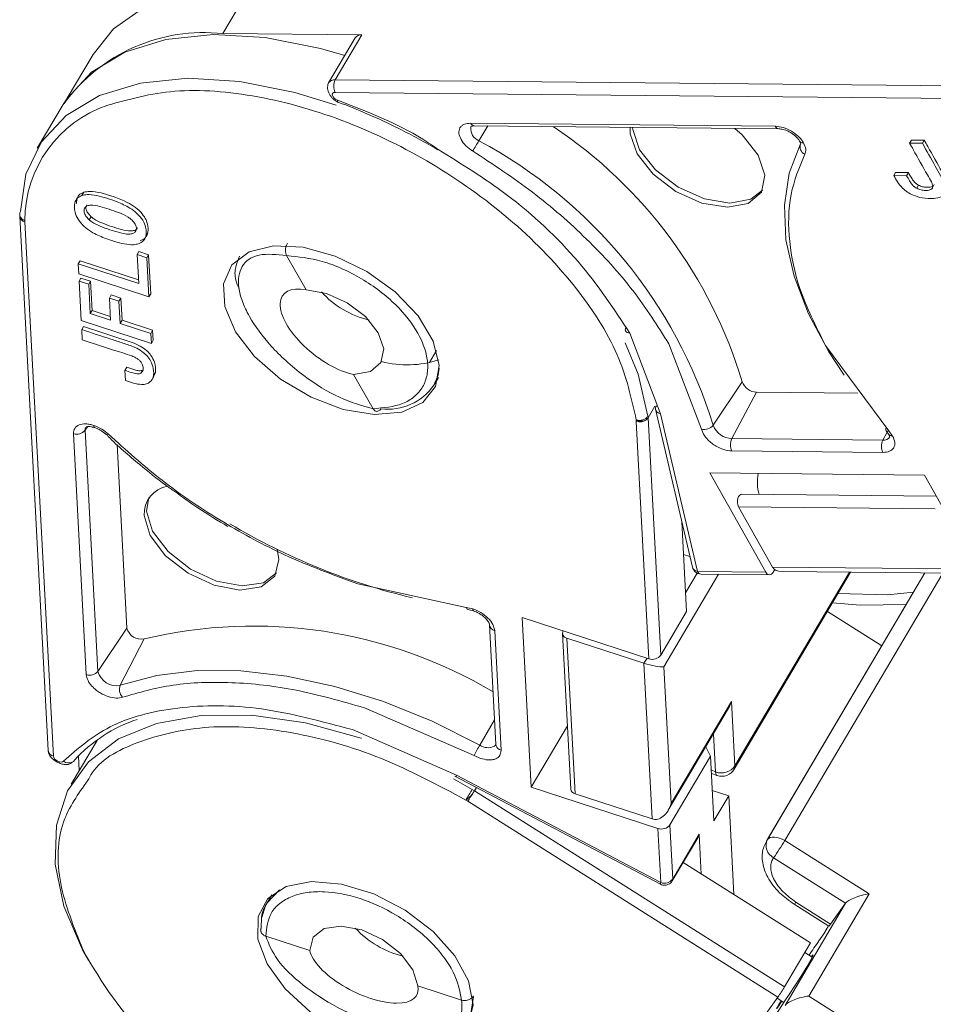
# Model space of a CAD drawing. Header units: millimetres. Extents: x 2978 to 3606, y -417 to 23.
# Tile 17 of 28: x 3259 to 3290, y -65 to -32. Entities that reach past the tile are written whole.
import ezdxf

# ---------------------------------------------------------------- set-up
doc = ezdxf.new("R2010")
doc.units = ezdxf.units.MM

msp = doc.modelspace()

# ---------------------------------------------------------------- linework, layer by layer
at = {"color": 7, "linetype": 'Continuous', "lineweight": 15}
for p, q in [((3265.927, -32.421), (3278.282, -11.509)), ((3270.66, -32.468), (3265.927, -32.421)), ((3269.758, -33.995), (3270.66, -32.468)), ((3270.429, -32.57), (3269.527, -34.097)), ((3261.511, -33.132), (3260.634, -34.615)), ((3292.733, -34.223), (3269.758, -33.995)), ((3269.754, -34.424), (3292.734, -34.652)), ((3260.497, -34.832), (3259.614, -36.325)), ((3269.857, -34.763), (3269.852, -34.762)), ((3274.366, -35.472), (3284.732, -35.575)), ((3274.488, -35.562), (3284.854, -35.665)), ((3274.946, -35.567), (3274.647, -36.071)), ((3289.307, -36.154), (3289.37, -36.048)), ((3289.741, -36.158), (3289.307, -36.154)), ((3289.37, -36.048), (3289.804, -36.052)), ((3289.804, -36.052), (3289.741, -36.158)), ((3288.768, -37.256), (3288.831, -37.149)), ((3288.831, -37.149), (3289.265, -37.153)), ((3289.202, -37.26), (3289.265, -37.153)), ((3289.202, -37.26), (3288.768, -37.256)), ((3261.132, -37.93), (3261.195, -37.824)), ((3289.547, -37.688), (3289.61, -37.581)), ((3259.016, -38.637), (3259.985, -56.832)), ((3259.192, -38.834), (3259.19, -38.786)), ((3260.162, -57.029), (3259.192, -38.834)), ((3261.382, -38.764), (3261.445, -38.658)), ((3263.308, -39.307), (3263.371, -39.201)), ((3263.012, -39.948), (3263.075, -39.841)), ((3263.075, -39.841), (3263.403, -39.949)), ((3261.005, -40.26), (3261.068, -40.154)), ((3261.068, -40.154), (3263.058, -40.803)), ((3263.34, -40.055), (3263.012, -39.948)), ((3263.012, -39.948), (3263.065, -40.933)), ((3263.403, -39.949), (3263.34, -40.055)), ((3263.411, -41.383), (3263.34, -40.055)), ((3263.403, -39.949), (3263.474, -41.277)), ((3268.101, -39.983), (3268.761, -41.151)), ((3261.005, -40.26), (3261.023, -40.604)), ((3263.065, -40.933), (3261.005, -40.26)), ((3261.023, -40.604), (3263.411, -41.383)), ((3261.036, -40.852), (3261.099, -40.746)), ((3261.036, -40.852), (3261.108, -42.193)), ((3261.036, -40.852), (3261.364, -40.959)), ((3261.099, -40.746), (3261.427, -40.853)), ((3261.364, -40.959), (3261.427, -40.853)), ((3261.427, -40.853), (3261.48, -41.85)), ((3261.364, -40.959), (3261.417, -41.956)), ((3262.066, -41.427), (3262.128, -41.32)), ((3262.106, -42.181), (3262.066, -41.427)), ((3262.066, -41.427), (3262.393, -41.534)), ((3262.128, -41.32), (3262.456, -41.428)), ((3262.456, -41.428), (3262.393, -41.534)), ((3262.434, -42.288), (3262.393, -41.534)), ((3262.456, -41.428), (3262.497, -42.181)), ((3263.411, -41.383), (3263.474, -41.277)), ((3261.417, -41.956), (3261.48, -41.85)), ((3261.48, -41.85), (3262.099, -42.051)), ((3261.108, -42.193), (3263.495, -42.972)), ((3261.417, -41.956), (3262.106, -42.181)), ((3262.434, -42.288), (3262.497, -42.181)), ((3262.497, -42.181), (3263.54, -42.522)), ((3261.187, -42.395), (3261.124, -42.501)), ((3261.124, -42.501), (3261.142, -42.845)), ((3263.477, -42.628), (3262.434, -42.288)), ((3263.477, -42.628), (3263.54, -42.522)), ((3263.54, -42.522), (3263.558, -42.865)), ((3263.495, -42.972), (3263.477, -42.628)), ((3263.495, -42.972), (3263.558, -42.865)), ((3279.781, -42.618), (3280.832, -45.371)), ((3273.204, -43.21), (3272.96, -43.624)), ((3282.226, -45.888), (3281.109, -42.987)), ((3286.439, -43.04), (3288.6, -45.952)), ((3262.596, -43.89), (3262.659, -43.783)), ((3262.596, -43.89), (3262.614, -44.234)), ((3263.137, -43.986), (3263.2, -43.879)), ((3263.519, -44.199), (3263.581, -44.093)), ((3270.382, -44.025), (3271.041, -45.194)), ((3273.112, -44.393), (3273.268, -44.129)), ((3282.618, -45.754), (3283.606, -44.277)), ((3284.098, -44.631), (3283.255, -46.213)), ((3287.541, -44.665), (3284.098, -44.631)), ((3280.404, -45.504), (3280.637, -45.109)), ((3280.658, -45.208), (3281.915, -50.592)), ((3280.003, -45.626), (3280, -45.578)), ((3280.397, -45.448), (3280.404, -45.502)), ((3280.835, -53.584), (3280.404, -45.502)), ((3280.832, -45.371), (3282.084, -50.736)), ((3261.319, -45.807), (3261.237, -45.929)), ((3280.434, -53.707), (3280.003, -45.626)), ((3282.292, -46.06), (3282.226, -45.888)), ((3261.28, -54.248), (3260.843, -46.041)), ((3261.674, -54.136), (3261.237, -45.929)), ((3288.397, -46.264), (3283.255, -46.213)), ((3288.397, -46.264), (3288.541, -45.994)), ((3288.504, -45.945), (3288.59, -46.06)), ((3288.6, -45.952), (3288.729, -46.124)), ((3262.664, -52.667), (3262.331, -46.411)), ((3288.399, -46.681), (3283.257, -46.63)), ((3284.412, -50.76), (3282.507, -47.382)), ((3282.507, -47.382), (3289.807, -47.455)), ((3289.807, -47.455), (3291.712, -50.832)), ((3290.213, -48.175), (3283.589, -48.109)), ((3283.482, -48.535), (3290.177, -48.601)), ((3284.641, -50.589), (3283.482, -48.535)), ((3281.716, -52.093), (3281.554, -49.045)), ((3281.562, -49.196), (3281.589, -49.196)), ((3281.83, -50.228), (3281.613, -50.157)), ((3291.336, -50.656), (3284.641, -50.589)), ((3280.943, -53.982), (3282.804, -50.832)), ((3282.078, -50.791), (3281.682, -51.46)), ((3282.084, -50.736), (3284.412, -50.76)), ((3282.207, -50.826), (3284.535, -50.85)), ((3283.337, -57.464), (3287.297, -50.762)), ((3287.259, -50.762), (3283.361, -57.358)), ((3289.824, -50.787), (3284.429, -59.917)), ((3284.462, -59.867), (3289.827, -50.787)), ((3284.659, -50.762), (3284.714, -50.669)), ((3284.964, -50.739), (3291.419, -50.803)), ((3285.054, -59.899), (3290.434, -50.793)), ((3270.523, -51.159), (3274.215, -51.958)), ((3274.215, -51.958), (3274.434, -52.005)), ((3274.311, -52.047), (3274.466, -52.08)), ((3281.716, -52.093), (3280.835, -53.584)), ((3286.506, -52.1), (3288.357, -53.27)), ((3275.005, -52.556), (3275.222, -56.627)), ((3276.117, -52.298), (3280.434, -53.707)), ((3276.425, -58.078), (3276.117, -52.298)), ((3261.674, -54.136), (3262.664, -52.667)), ((3275.182, -52.753), (3275.399, -56.824)), ((3277.492, -52.842), (3277.774, -58.143)), ((3263.253, -53.033), (3262.438, -54.611)), ((3277.638, -53.005), (3280.264, -53.862)), ((3277.92, -58.305), (3277.638, -53.005)), ((3280.368, -53.686), (3280.264, -53.862)), ((3280.264, -53.862), (3280.546, -59.162)), ((3281.191, -58.636), (3280.943, -53.982)), ((3283.244, -55.161), (3281.191, -58.636)), ((3283.361, -57.358), (3283.244, -55.161)), ((3274.484, -57.005), (3270.747, -55.379)), ((3281.092, -58.868), (3283.146, -55.393)), ((3274.677, -56.644), (3275.177, -55.791)), ((3270.338, -56.121), (3273.883, -57.671)), ((3277.659, -55.989), (3276.425, -58.078)), ((3282.63, -56.265), (3282.699, -57.562)), ((3261.65, -56.486), (3260.768, -57.98)), ((3275.228, -56.664), (3275.171, -56.688)), ((3282.527, -57.02), (3282.371, -56.704)), ((3261.011, -57.016), (3261.038, -57.523)), ((3274.705, -57.101), (3274.484, -57.005)), ((3281.143, -59.364), (3282.527, -57.02)), ((3282.527, -57.02), (3282.645, -59.224)), ((3282.699, -57.562), (3282.553, -57.494)), ((3282.559, -57.614), (3282.752, -57.685)), ((3273.777, -57.792), (3274.416, -58.158)), ((3273.825, -57.704), (3280.824, -61.385)), ((3273.883, -57.671), (3280.84, -61.33)), ((3274.416, -58.158), (3274.49, -58.2)), ((3285.049, -64.876), (3274.49, -58.2)), ((3274.492, -58.201), (3274.558, -58.089)), ((3280.741, -59.487), (3276.425, -58.078)), ((3280.546, -59.162), (3277.92, -58.305)), ((3282.59, -58.19), (3283.148, -58.372)), ((3274.264, -58.557), (3274.201, -58.517)), ((3284.82, -65.232), (3274.264, -58.557)), ((3282.645, -59.224), (3283.148, -58.372)), ((3283.148, -58.372), (3283.328, -61.739)), ((3280.84, -61.33), (3280.741, -59.487)), ((3281.241, -61.207), (3281.143, -59.364)), ((3281.226, -61.271), (3282.128, -59.744)), ((3282.143, -59.68), (3281.241, -61.207)), ((3282.215, -61.036), (3282.143, -59.68)), ((3284.429, -59.917), (3284.462, -59.867)), ((3287.925, -61.714), (3285.054, -59.899)), ((3285.93, -63.385), (3281.596, -60.644)), ((3284.677, -60.485), (3287.126, -62.034)), ((3267.435, -62.012), (3267.852, -61.571)), ((3267.591, -61.748), (3267.435, -62.012)), ((3286.618, -62.739), (3285.436, -61.991)), ((3285.872, -65.19), (3287.925, -61.714)), ((3287.126, -62.034), (3285.073, -65.509)), ((3285.377, -62.062), (3286.559, -62.81)), ((3287.126, -62.034), (3286.618, -62.739)), ((3267.244, -62.583), (3267.22, -63.006)), ((3286.55, -62.804), (3286.39, -63.075)), ((3267.394, -63.156), (3268.888, -63.643)), ((3286.39, -63.075), (3286.22, -63.309)), ((3285.93, -63.385), (3285.049, -64.876)), ((3285.992, -63.868), (3285.739, -63.708)), ((3272.561, -64.842), (3274.055, -65.33)), ((3274.459, -65.203), (3274.359, -65.857)), ((3274.459, -65.203), (3274.455, -65.186)), ((3283.214, -67.463), (3284.82, -65.232)), ((3285.054, -65.358), (3284.232, -66.62)), ((3284.797, -65.264), (3285.023, -65.407)), ((3284.926, -65.346), (3284.878, -65.428)), ((3291.952, -69.034), (3285.872, -65.19))]:
    msp.add_line(p, q, dxfattribs=at)
at = {"color": 7, "linetype": 'Continuous', "lineweight": 15, "flags": 128}
for points in [[(3263.269, -31.511), (3262.211, -32.257), (3261.511, -33.132)], [(3270.076, -33.167), (3269.255, -32.929), (3267.374, -32.557), (3265.599, -32.452), (3263.987, -32.618), (3262.59, -33.05), (3261.453, -33.733), (3260.613, -34.646), (3260.497, -34.832)], [(3259.042, -38.478), (3259.228, -37.212), (3259.751, -36.11), (3260.596, -35.207), (3261.734, -34.532), (3263.129, -34.107), (3264.736, -33.945), (3266.505, -34.052), (3268.377, -34.424), (3269.788, -34.861)], [(3269.505, -34.16), (3269.506, -34.156), (3269.527, -34.097)], [(3269.83, -34.69), (3269.771, -34.662), (3269.719, -34.622), (3269.679, -34.577), (3269.657, -34.53), (3269.654, -34.487), (3269.67, -34.453), (3269.705, -34.431), (3269.754, -34.424)], [(3269.852, -34.762), (3269.848, -34.76), (3269.838, -34.747), (3269.831, -34.723), (3269.83, -34.69)], [(3274.367, -35.615), (3274.37, -35.607), (3274.387, -35.576)], [(3283.359, -35.65), (3283.607, -35.87), (3284.152, -36.559), (3284.383, -37.245), (3284.264, -37.823), (3283.815, -38.206), (3283.103, -38.335), (3282.237, -38.19), (3281.348, -37.794), (3280.572, -37.207), (3280.028, -36.518), (3279.797, -35.832), (3279.798, -35.615)], [(3279.876, -35.616), (3279.881, -35.69), (3280.111, -36.376), (3280.656, -37.065), (3281.432, -37.652), (3282.321, -38.048), (3283.187, -38.193), (3283.899, -38.064), (3284.303, -37.75)], [(3285.595, -36.18), (3285.21, -37.17), (3285.043, -38.264), (3285.097, -39.441), (3285.372, -40.681), (3285.863, -41.961), (3286.56, -43.258), (3287.081, -44.047)], [(3285.608, -36.145), (3285.605, -36.155), (3285.595, -36.18)], [(3273.295, -43.719), (3273.172, -44.437), (3272.734, -44.985), (3272.018, -45.313), (3271.088, -45.393), (3270.027, -45.218), (3268.93, -44.802), (3267.893, -44.184), (3267.009, -43.417), (3266.357, -42.571), (3265.993, -41.719), (3265.952, -40.939), (3266.236, -40.299), (3266.82, -39.856), (3267.652, -39.649), (3268.658, -39.698), (3269.749, -39.996), (3270.828, -40.519), (3271.8, -41.22), (3272.576, -42.035), (3273.09, -42.894), (3273.295, -43.719)], [(3268.761, -41.151), (3269.454, -41.267), (3270.164, -41.584), (3270.785, -42.054), (3271.221, -42.605), (3271.406, -43.153), (3271.311, -43.616), (3270.951, -43.922), (3270.382, -44.025)], [(3279.625, -42.948), (3280.067, -44.014), (3280.397, -45.448)], [(3273.297, -43.816), (3273.255, -44.052), (3273.112, -44.394)], [(3262.039, -46.065), (3262.007, -46.077), (3261.98, -46.08), (3261.961, -46.075), (3261.955, -46.072)], [(3263.415, -48.221), (3263.332, -48.683), (3263.54, -49.365), (3264.066, -50.057), (3264.83, -50.654), (3265.715, -51.065), (3266.587, -51.228), (3267.313, -51.117), (3267.757, -50.786)], [(3283.482, -48.535), (3283.456, -48.471), (3283.443, -48.397), (3283.444, -48.319), (3283.458, -48.245), (3283.485, -48.182), (3283.522, -48.136), (3283.564, -48.112), (3283.589, -48.109)], [(3267.776, -49.98), (3267.84, -50.324), (3267.699, -50.892), (3267.229, -51.259), (3266.503, -51.37), (3265.631, -51.207), (3264.746, -50.796), (3263.982, -50.199), (3263.456, -49.507), (3263.248, -48.825), (3263.248, -48.825)], [(3289.438, -51.44), (3288.552, -51.531), (3286.866, -51.491)], [(3289.193, -51.855), (3287.628, -51.888), (3286.679, -51.807)], [(3274.677, -56.644), (3273.052, -55.834), (3271.396, -55.166), (3269.739, -54.652), (3268.11, -54.302), (3266.538, -54.121), (3265.052, -54.112), (3263.677, -54.277), (3262.438, -54.611)], [(3261.353, -63.973), (3261.154, -63.614), (3260.52, -62.128), (3260.219, -60.701), (3260.262, -59.378), (3260.645, -58.203), (3261.358, -57.213), (3262.378, -56.439), (3263.67, -55.908), (3265.195, -55.634), (3266.903, -55.629), (3268.738, -55.891), (3270.643, -56.412), (3270.65, -56.415)], [(3275.224, -56.627), (3275.202, -56.66), (3275.173, -56.687)], [(3275.229, -56.667), (3275.227, -56.662), (3275.222, -56.627)], [(3259.985, -56.832), (3259.988, -56.859), (3259.99, -56.865)], [(3260.506, -57.199), (3260.472, -57.221), (3260.424, -57.229), (3260.366, -57.221), (3260.306, -57.199), (3260.25, -57.164), (3260.204, -57.121), (3260.174, -57.074), (3260.162, -57.029)], [(3282.752, -57.685), (3282.744, -57.682), (3282.721, -57.659), (3282.706, -57.618), (3282.699, -57.562)], [(3283.361, -57.358), (3283.356, -57.419), (3283.337, -57.464)], [(3282.128, -59.744), (3282.138, -59.722), (3282.143, -59.68)], [(3284.462, -59.867), (3284.504, -59.826), (3284.559, -59.797), (3284.628, -59.781), (3284.706, -59.779), (3284.791, -59.79), (3284.879, -59.815), (3284.968, -59.851), (3285.054, -59.899)], [(3272.136, -62.269), (3273.084, -62.991), (3273.825, -63.818), (3274.295, -64.676), (3274.451, -65.49), (3274.279, -66.186), (3273.796, -66.703), (3273.043, -66.996), (3272.088, -67.037), (3271.016, -66.824), (3269.921, -66.376), (3268.902, -65.731), (3268.048, -64.948), (3267.436, -64.096), (3267.12, -63.25), (3267.127, -62.487), (3267.458, -61.873), (3268.083, -61.464), (3268.947, -61.295), (3269.972, -61.381), (3271.068, -61.716), (3272.136, -62.269)], [(3280.824, -61.385), (3280.824, -61.384), (3280.824, -61.376), (3280.829, -61.357), (3280.84, -61.33)], [(3281.241, -61.207), (3281.236, -61.249), (3281.227, -61.27)], [(3267.26, -62.513), (3267.385, -62.105), (3267.435, -62.012)], [(3268.888, -63.643), (3269.001, -63.189), (3269.376, -62.895), (3269.957, -62.807), (3270.655, -62.937), (3271.363, -63.265), (3271.974, -63.743), (3272.395, -64.297), (3272.561, -64.842)], [(3285.961, -63.849), (3286.012, -63.789), (3286.019, -63.809), (3285.945, -63.954), (3285.802, -64.202), (3285.611, -64.514), (3285.402, -64.844), (3285.207, -65.14), (3285.054, -65.358)], [(3284.96, -65.367), (3284.913, -65.438), (3284.855, -65.523), (3284.811, -65.583), (3284.785, -65.613), (3284.779, -65.611), (3284.794, -65.578), (3284.827, -65.515), (3284.878, -65.428)]]:
    msp.add_lwpolyline(points, dxfattribs=at)
at = {"color": 7, "linetype": 'Continuous', "lineweight": 15}
for centre, radius, start, end in [((3265.286, -38.289), 5.902, 83.7687, 143.7761), ((3270.627, -32.707), 0.241, 82.2333, 145.3115), ((3269.725, -34.234), 0.241, 82.2333, 145.3115), ((3270.169, -34.213), 0.466, 152.0331, 206.8221), ((3263.336, -38.788), 4.146, 108.6273, 179.9797), ((3274.501, -35.416), 0.146, 202.383, 265.1601), ((3274.816, -35.653), 0.451, 175.2517, 248.0157), ((3268.345, -48.85), 15.932, 16.6798, 56.3408), ((3284.867, -35.52), 0.146, 202.37, 265.2906), ((3265.56, -30.688), 10.562, 327.1417, 329.3621), ((3266.858, -50.604), 16.489, 17.1036, 61.8092), ((3285.854, -36.279), 0.278, 159.1127, 245.3385), ((3259.243, -38.613), 0.227, 180.9837, 257.1119), ((3271.708, -38.972), 3.307, 222.8165, 256.0334), ((3272.211, -40.268), 3.433, 255.0958, 288.0661), ((3271.544, -43.297), 1.914, 263.1086, 325.0166), ((3284.113, -44.092), 0.54, 200.1025, 268.43), ((3280.12, -45.268), 0.378, 251.9111, 305.2866), ((3261.413, -45.914), 0.176, 146.8862, 184.7637), ((3282.32, -45.522), 0.378, 255.667, 322.0604), ((3283.275, -45.514), 0.699, 200.1025, 268.43), ((3288.595, -45.895), 0.103, 145.1496, 208.1152), ((3260.961, -45.707), 0.355, 250.5407, 321.193), ((3283.677, -46.42), 0.469, 153.8942, 206.6934), ((3288.427, -46.029), 0.237, 262.7604, 328.6213), ((3288.558, -45.873), 0.0891, 232.4425, 298.5794), ((3288.818, -46.471), 0.469, 153.8942, 206.6934), ((3285.622, -47.699), 1.499, 168.4515, 196.1044), ((3264.22, -48.787), 0.973, 100.1284, 182.2162), ((3277.432, -30.252), 21.968, 239.1582, 256.7264), ((3282.116, -50.527), 0.211, 197.8667, 261.2997), ((3282.219, -50.682), 0.145, 202.1718, 265.3712), ((3284.536, -50.714), 0.132, 200.2136, 338.6309), ((3274.339, -51.92), 0.13, 197.0254, 257.3451), ((3266.978, -68.516), 15.924, 59.2245, 103.5281), ((3275.237, -52.525), 0.234, 188.3725, 256.3732), ((3263.152, -52.539), 0.504, 194.6322, 281.5714), ((3277.668, -52.834), 0.173, 152.4848, 259.9403), ((3280.552, -53.378), 0.35, 250.2128, 323.8964), ((3261.398, -53.914), 0.355, 250.5407, 321.193), ((3262.307, -53.971), 0.654, 194.6322, 281.5714), ((3262.78, -54.756), 0.372, 157.03, 224.5579), ((3264.659, -60.632), 5.133, 108.7235, 137.3788), ((3279.166, -59.283), 5.207, 149.5537, 154.0592), ((3274.961, -56.254), 0.482, 234.0334, 296.178), ((3260.225, -56.79), 0.247, 197.6809, 255.0653), ((3275.461, -56.586), 0.246, 199.2746, 255.3133), ((3260.682, -56.967), 0.291, 232.8966, 294.0672), ((3260.708, -57.052), 0.203, 297.1602, 329.3206), ((3282.895, -57.018), 0.578, 250.2128, 323.8964), ((3282.907, -57.21), 0.5, 251.9246, 329.4249), ((3270.012, -55.582), 5.189, 325.0186, 328.5374), ((3277.963, -58.12), 0.19, 186.8647, 256.9613), ((3280.86, -59.157), 0.35, 250.2128, 323.8964), ((3284.898, -60.062), 0.477, 155.8413, 242.4257), ((3277.08, -55.189), 9.261, 325.12, 329.4334), ((3280.958, -61), 0.35, 250.2128, 323.8964), ((3285.262, -61.905), 0.194, 306.2539, 333.8656), ((3272.861, -60.627), 3.307, 222.8146, 256.0352), ((3286.444, -62.653), 0.194, 306.2423, 333.8736), ((3299.243, -72.566), 15.977, 144.595, 146.7267), ((3274.784, -56.183), 15.514, 208.5754, 237.5381), ((3280.215, -62.021), 5.614, 325.12, 329.4334)]:
    msp.add_arc(centre, radius, start, end, dxfattribs=at)
for centre, major_axis, ratio, start_param, end_param in [((3269.571, -42.588), (1.59, -1.273), 0.457825, 2.421458, 5.563051), ((3285.257, -50.242), (-0.616, -0.347), 0.577382, 0, 0.785479), ((3280.488, -53.834), (-0.507, 0.124), 0.169823, 1.15293, 2.723726), ((3282.79, -55.012), (-0.167, -0.681), 0.680481, 1.15293, 1.51953), ((3280.736, -58.488), (-0.167, -0.681), 0.680481, 6.231919, 7.802716), ((3287.756, -61.949), (-0.651, -0.157), 0.298541, 4.378168, 5.948965), ((3270.724, -64.243), (1.811, -0.906), 0.427526, 3.478415, 6.620008), ((3285.703, -65.425), (-0.651, -0.157), 0.298541, 4.378168, 5.948965)]:
    msp.add_ellipse(centre, major_axis=major_axis, ratio=ratio, start_param=start_param, end_param=end_param, dxfattribs=at)
for points, knots in [([(3269.506, -34.155), (3269.5, -34.184), (3269.488, -34.242), (3269.499, -34.338), (3269.529, -34.434), (3269.578, -34.525), (3269.641, -34.607), (3269.712, -34.676), (3269.786, -34.73), (3269.833, -34.752), (3269.857, -34.763)], [0, 0, 0, 0, 0.133671, 0.26648, 0.39758, 0.526145, 0.651383, 0.772551, 0.888962, 1, 1, 1, 1]), ([(3280, -45.578), (3279.839, -44.845), (3279.509, -43.346), (3277.961, -40.943), (3275.767, -38.692), (3273.088, -36.784), (3270.132, -35.334), (3267.097, -34.469), (3264.23, -34.242), (3262.741, -34.657), (3262.012, -34.859)], [0, 0, 0, 0, 0.122369, 0.25, 0.377631, 0.5, 0.622369, 0.75, 0.877631, 1, 1, 1, 1]), ([(3269.83, -34.69), (3270.83, -35.071), (3272.024, -35.526), (3273.086, -36.249), (3273.258, -36.366)], [0, 0, 0, 0, 0.838058, 1, 1, 1, 1]), ([(3269.852, -34.762), (3269.856, -34.764), (3270.191, -34.872), (3270.887, -35.171), (3272.024, -35.684), (3272.806, -36.127), (3273.243, -36.374)], [0, 0, 0, 0, 0.0037392, 0.2915144, 0.6045077, 1, 1, 1, 1]), ([(3274.036, -36.029), (3274.005, -35.959), (3273.957, -35.849), (3273.963, -35.719), (3273.996, -35.63), (3274.058, -35.558), (3274.169, -35.489), (3274.288, -35.479), (3274.366, -35.472)], [0, 0, 0, 0, 0.239443, 0.369505, 0.5, 0.630063, 0.760557, 1, 1, 1, 1]), ([(3274.366, -35.618), (3274.366, -35.603), (3274.367, -35.572), (3274.446, -35.566), (3274.486, -35.562)], [0, 0, 0, 0, 0.482612, 1, 1, 1, 1]), ([(3284.732, -35.575), (3284.821, -35.584), (3285, -35.603), (3285.29, -35.735), (3285.497, -35.894), (3285.628, -36.035), (3285.674, -36.109), (3285.697, -36.145)], [0, 0, 0, 0, 0.249007, 0.500519, 0.750159, 0.87592, 1, 1, 1, 1]), ([(3284.855, -35.665), (3284.901, -35.669), (3284.976, -35.675), (3285.098, -35.714), (3285.204, -35.761), (3285.313, -35.825), (3285.415, -35.904), (3285.502, -35.992), (3285.54, -36.052), (3285.559, -36.081)], [0, 0, 0, 0, 0.191349, 0.30669, 0.433921, 0.570786, 0.71376, 0.858395, 1, 1, 1, 1]), ([(3285.559, -36.081), (3285.566, -36.094), (3285.58, -36.122), (3285.59, -36.15), (3285.596, -36.15), (3285.599, -36.15)], [0, 0, 0, 0, 0.275371, 0.579235, 1, 1, 1, 1]), ([(3285.697, -36.145), (3285.664, -36.142), (3285.602, -36.136), (3285.575, -36.097), (3285.562, -36.079)], [0, 0, 0, 0, 0.522763, 1, 1, 1, 1]), ([(3285.697, -36.145), (3285.73, -36.218), (3285.795, -36.362), (3285.757, -36.475), (3285.738, -36.531)], [0, 0, 0, 0, 0.502524, 1, 1, 1, 1]), ([(3288.768, -37.256), (3288.807, -37.327), (3288.885, -37.472), (3289.036, -37.669), (3289.23, -37.826), (3289.464, -37.944), (3289.779, -38.037), (3290.109, -38.051), (3290.372, -37.997), (3290.515, -37.894), (3290.567, -37.753), (3290.535, -37.588), (3290.454, -37.417), (3290.33, -37.204), (3290.096, -36.784), (3289.888, -36.418), (3289.741, -36.158)], [0, 0, 0, 0, 0.060966, 0.122555, 0.166943, 0.211374, 0.27887, 0.373201, 0.446631, 0.499185, 0.54401, 0.599254, 0.643956, 0.689261, 0.779896, 1, 1, 1, 1]), ([(3289.307, -36.154), (3289.348, -36.226), (3289.551, -36.585), (3289.789, -37.024), (3290.032, -37.428), (3290.089, -37.571), (3290.098, -37.653), (3290.064, -37.712), (3289.979, -37.755), (3289.851, -37.767), (3289.696, -37.753), (3289.597, -37.71), (3289.547, -37.688)], [0, 0, 0, 0, 0.10516, 0.525798, 0.642954, 0.69438, 0.736747, 0.770674, 0.814759, 0.886948, 0.943322, 1, 1, 1, 1]), ([(3289.804, -36.052), (3289.845, -36.124), (3290.048, -36.483), (3290.328, -36.986), (3290.614, -37.48), (3290.628, -37.692), (3290.586, -37.737), (3290.579, -37.746)], [0, 0, 0, 0, 0.124278, 0.62139, 0.871004, 0.976095, 1, 1, 1, 1]), ([(3273.258, -36.366), (3274.05, -36.857), (3275.837, -37.967), (3278.153, -40.152), (3279.241, -41.8), (3279.781, -42.618)], [0, 0, 0, 0, 0.286372, 0.645821, 1, 1, 1, 1]), ([(3281.109, -42.987), (3280.727, -42.379), (3279.964, -41.162), (3278.36, -39.411), (3276.519, -37.787), (3275.124, -36.873), (3274.432, -36.419)], [0, 0, 0, 0, 0.252852, 0.506156, 0.754853, 1, 1, 1, 1]), ([(3285.738, -36.531), (3285.554, -36.975), (3285.178, -37.876), (3285.162, -39.442), (3285.513, -41.177), (3286.114, -42.387), (3286.439, -43.04)], [0, 0, 0, 0, 0.244254, 0.496621, 0.728157, 1, 1, 1, 1]), ([(3289.265, -37.153), (3289.303, -37.225), (3289.36, -37.334), (3289.456, -37.467), (3289.536, -37.54), (3289.588, -37.57), (3289.61, -37.581)], [0, 0, 0, 0, 0.477705, 0.719241, 0.886128, 1, 1, 1, 1]), ([(3289.547, -37.688), (3289.524, -37.675), (3289.469, -37.644), (3289.378, -37.558), (3289.292, -37.425), (3289.235, -37.319), (3289.202, -37.26)], [0, 0, 0, 0, 0.120772, 0.299416, 0.603738, 1, 1, 1, 1]), ([(3260.949, -38.203), (3260.952, -38.132), (3260.958, -37.996), (3261.068, -37.876), (3261.163, -37.837), (3261.195, -37.824)], [0, 0, 0, 0, 0.422076, 0.8066511, 1, 1, 1, 1]), ([(3261.195, -37.824), (3261.261, -37.811), (3261.433, -37.777), (3261.944, -37.873), (3262.486, -38.053), (3262.963, -38.334), (3263.189, -38.548), (3263.343, -38.796), (3263.398, -39.054), (3263.366, -39.288), (3263.247, -39.421), (3263.15, -39.461), (3263.12, -39.473)], [0, 0, 0, 0, 0.068925, 0.181835, 0.429589, 0.512717, 0.596699, 0.671038, 0.773392, 0.880953, 0.962175, 1, 1, 1, 1]), ([(3289.61, -37.581), (3289.656, -37.602), (3289.749, -37.643), (3289.904, -37.661), (3290.029, -37.65), (3290.118, -37.613), (3290.138, -37.58), (3290.147, -37.565)], [0, 0, 0, 0, 0.2110082, 0.4194991, 0.7200972, 0.8783823, 1, 1, 1, 1]), ([(3261.132, -37.93), (3261.072, -37.959), (3260.953, -38.017), (3260.865, -38.216), (3260.871, -38.463), (3260.985, -38.746), (3261.185, -38.987), (3261.433, -39.165), (3261.672, -39.289), (3261.935, -39.4), (3262.239, -39.503), (3262.575, -39.589), (3262.863, -39.624), (3263.003, -39.592), (3263.057, -39.58)], [0, 0, 0, 0, 0.077118, 0.154064, 0.277592, 0.365915, 0.454804, 0.533143, 0.595307, 0.659002, 0.75277, 0.848192, 0.942337, 1, 1, 1, 1]), ([(3263.057, -39.58), (3263.117, -39.551), (3263.238, -39.492), (3263.329, -39.297), (3263.325, -39.054), (3263.218, -38.779), (3263.024, -38.544), (3262.784, -38.368), (3262.551, -38.243), (3262.288, -38.129), (3261.978, -38.021), (3261.633, -37.929), (3261.335, -37.888), (3261.189, -37.918), (3261.132, -37.93)], [0, 0, 0, 0, 0.077726, 0.155352, 0.276594, 0.36227, 0.448522, 0.525591, 0.586453, 0.64883, 0.745829, 0.844558, 0.939133, 1, 1, 1, 1]), ([(3259.018, -38.609), (3259.016, -38.594), (3259.01, -38.549), (3259.029, -38.506), (3259.042, -38.478)], [0, 0, 0, 0, 0.349874, 1, 1, 1, 1]), ([(3262.807, -38.746), (3262.774, -38.721), (3262.647, -38.623), (3262.273, -38.468), (3261.85, -38.329), (3261.471, -38.246), (3261.31, -38.282), (3261.228, -38.341), (3261.196, -38.433), (3261.215, -38.546), (3261.279, -38.66), (3261.349, -38.731), (3261.382, -38.764)], [0, 0, 0, 0, 0.049968, 0.193018, 0.475404, 0.617015, 0.680621, 0.743737, 0.81298, 0.874323, 0.941059, 1, 1, 1, 1]), ([(3261.295, -38.256), (3261.282, -38.281), (3261.257, -38.332), (3261.279, -38.44), (3261.342, -38.554), (3261.412, -38.625), (3261.445, -38.658)], [0, 0, 0, 0, 0.231334, 0.483458, 0.75775, 1, 1, 1, 1]), ([(3259.19, -38.786), (3259.165, -38.781), (3259.113, -38.769), (3259.057, -38.731), (3259.019, -38.68), (3259.017, -38.638), (3259.016, -38.617)], [0, 0, 0, 0, 0.244694, 0.499967, 0.74569, 1, 1, 1, 1]), ([(3259.018, -38.609), (3259.021, -38.624), (3259.025, -38.645), (3259.032, -38.668), (3259.035, -38.677), (3259.036, -38.683), (3259.037, -38.687), (3259.037, -38.69), (3259.036, -38.691), (3259.033, -38.691), (3259.029, -38.685), (3259.025, -38.678), (3259.022, -38.673)], [0, 0, 0, 0, 0.337161, 0.453693, 0.499524, 0.538237, 0.571901, 0.603996, 0.639077, 0.681757, 0.804316, 1, 1, 1, 1]), ([(3259.19, -38.786), (3259.158, -38.771), (3259.107, -38.748), (3259.059, -38.699), (3259.033, -38.656), (3259.019, -38.625), (3259.018, -38.609), (3259.018, -38.609)], [0, 0, 0, 0, 0.379047, 0.583114, 0.791527, 0.999954, 1, 1, 1, 1]), ([(3261.382, -38.764), (3261.412, -38.789), (3261.522, -38.878), (3261.881, -39.037), (3262.299, -39.175), (3262.685, -39.262), (3262.863, -39.237), (3262.952, -39.181), (3262.996, -39.096), (3262.99, -38.992), (3262.931, -38.868), (3262.85, -38.789), (3262.807, -38.746)], [0, 0, 0, 0, 0.047136, 0.170596, 0.457333, 0.600622, 0.668644, 0.736207, 0.798456, 0.860666, 0.924302, 1, 1, 1, 1]), ([(3261.445, -38.658), (3261.475, -38.683), (3261.585, -38.772), (3261.831, -38.881), (3262.144, -38.996), (3262.472, -39.093), (3262.749, -39.156), (3262.924, -39.129), (3263.002, -39.088), (3263.02, -39.048), (3263.025, -39.038)], [0, 0, 0, 0, 0.062072, 0.224652, 0.412485, 0.602752, 0.791444, 0.88102, 0.969991, 1, 1, 1, 1]), ([(3268.131, -39.554), (3268.123, -39.568), (3268.101, -39.603), (3268.077, -39.668), (3268.062, -39.738), (3268.057, -39.816), (3268.066, -39.903), (3268.089, -39.956), (3268.101, -39.983)], [0, 0, 0, 0, 0.117799, 0.292406, 0.452272, 0.572429, 0.783057, 1, 1, 1, 1]), ([(3266.481, -41.105), (3266.44, -41.008), (3266.322, -40.729), (3266.347, -40.355), (3266.445, -40.119), (3266.495, -40)], [0, 0, 0, 0, 0.209865, 0.603277, 1, 1, 1, 1]), ([(3271.041, -45.194), (3270.667, -45.09), (3269.919, -44.883), (3268.852, -44.219), (3268.082, -43.583), (3267.406, -42.905), (3266.885, -42.197), (3266.575, -41.534), (3266.414, -40.917), (3266.517, -40.293), (3267.09, -39.875), (3267.767, -39.947), (3268.101, -39.983)], [0, 0, 0, 0, 0.125188, 0.250856, 0.319613, 0.380838, 0.50002, 0.563142, 0.625674, 0.747351, 0.875025, 1, 1, 1, 1]), ([(3268.101, -39.983), (3268.499, -40.022), (3269.109, -40.081), (3269.991, -40.415), (3270.659, -40.756), (3271.282, -41.178), (3271.984, -41.787), (3272.634, -42.619), (3272.92, -43.447), (3272.902, -44.049), (3272.75, -44.463), (3272.462, -44.795), (3271.948, -45.114), (3271.399, -45.162), (3271.041, -45.194)], [0, 0, 0, 0, 0.120094, 0.184653, 0.250509, 0.316292, 0.380636, 0.5, 0.619364, 0.683708, 0.749491, 0.815347, 0.879906, 1, 1, 1, 1]), ([(3262.614, -44.234), (3262.706, -44.265), (3262.891, -44.328), (3263.141, -44.378), (3263.336, -44.36), (3263.477, -44.275), (3263.582, -44.103), (3263.581, -43.851), (3263.497, -43.594), (3263.354, -43.39), (3263.166, -43.226), (3262.952, -43.108), (3262.732, -43.024), (3262.46, -42.939), (3261.924, -42.761), (3261.456, -42.609), (3261.124, -42.501)], [0, 0, 0, 0, 0.060966, 0.122555, 0.166943, 0.211374, 0.27887, 0.373201, 0.446631, 0.499185, 0.54401, 0.599254, 0.643956, 0.689261, 0.779896, 1, 1, 1, 1]), ([(3261.187, -42.395), (3261.279, -42.425), (3261.739, -42.575), (3262.375, -42.789), (3263.02, -42.985), (3263.337, -43.201), (3263.507, -43.399), (3263.628, -43.657), (3263.664, -43.909), (3263.595, -44.042), (3263.572, -44.087)], [0, 0, 0, 0, 0.081186, 0.405931, 0.568994, 0.637647, 0.706532, 0.7935, 0.928517, 1, 1, 1, 1]), ([(3279.781, -42.618), (3279.749, -42.614), (3279.68, -42.606), (3279.632, -42.547), (3279.624, -42.485), (3279.642, -42.446), (3279.648, -42.433)], [0, 0, 0, 0, 0.2980458, 0.620254, 0.8709335, 1, 1, 1, 1]), ([(3261.142, -42.845), (3261.234, -42.875), (3261.693, -43.024), (3262.255, -43.215), (3262.77, -43.371), (3262.954, -43.45), (3263.061, -43.514), (3263.14, -43.593), (3263.201, -43.697), (3263.223, -43.811), (3263.215, -43.923), (3263.163, -43.965), (3263.137, -43.986)], [0, 0, 0, 0, 0.1051595, 0.5257977, 0.6429535, 0.6943799, 0.7367469, 0.7706735, 0.8147589, 0.8869484, 0.9433216, 1, 1, 1, 1]), ([(3263.137, -43.986), (3263.122, -43.993), (3263.084, -44.01), (3262.976, -44.008), (3262.807, -43.961), (3262.672, -43.916), (3262.596, -43.89)], [0, 0, 0, 0, 0.120772, 0.299416, 0.603738, 1, 1, 1, 1]), ([(3262.659, -43.783), (3262.751, -43.815), (3262.89, -43.864), (3263.058, -43.902), (3263.15, -43.902), (3263.186, -43.886), (3263.2, -43.879)], [0, 0, 0, 0, 0.4777045, 0.7192409, 0.8861276, 1, 1, 1, 1]), ([(3271.041, -45.194), (3271.056, -45.215), (3271.081, -45.25), (3271.127, -45.277), (3271.168, -45.286), (3271.21, -45.281), (3271.252, -45.261), (3271.288, -45.231), (3271.308, -45.205), (3271.314, -45.197)], [0, 0, 0, 0, 0.204049, 0.340626, 0.499474, 0.615725, 0.75984, 0.920238, 1, 1, 1, 1]), ([(3280.685, -45.092), (3280.675, -45.114), (3280.652, -45.164), (3280.659, -45.23), (3280.685, -45.281), (3280.72, -45.319), (3280.768, -45.351), (3280.81, -45.364), (3280.832, -45.371)], [0, 0, 0, 0, 0.197231, 0.429158, 0.558746, 0.697086, 0.844173, 1, 1, 1, 1]), ([(3280.338, -45.576), (3280.32, -45.587), (3280.287, -45.606), (3280.22, -45.62), (3280.148, -45.623), (3280.069, -45.609), (3280.023, -45.588), (3280, -45.578)], [0, 0, 0, 0, 0.200957, 0.349358, 0.590717, 0.801155, 1, 1, 1, 1]), ([(3280.404, -45.502), (3280.397, -45.512), (3280.38, -45.537), (3280.354, -45.561), (3280.338, -45.576)], [0, 0, 0, 0, 0.417545, 1, 1, 1, 1]), ([(3260.843, -46.041), (3260.85, -45.977), (3260.864, -45.85), (3261.022, -45.733), (3261.217, -45.705), (3261.396, -45.723), (3261.489, -45.75), (3261.536, -45.764)], [0, 0, 0, 0, 0.249007, 0.500519, 0.750159, 0.87592, 1, 1, 1, 1]), ([(3261.271, -45.816), (3261.27, -45.815), (3261.269, -45.813), (3261.363, -45.798), (3261.462, -45.809), (3261.531, -45.828), (3261.568, -45.839)], [0, 0, 0, 0, 0.320881, 0.600557, 0.787334, 1, 1, 1, 1]), ([(3261.536, -45.764), (3261.629, -45.8), (3261.814, -45.873), (3261.964, -46.002), (3262.039, -46.065)], [0, 0, 0, 0, 0.502524, 1, 1, 1, 1]), ([(3261.536, -45.764), (3261.539, -45.789), (3261.543, -45.829), (3261.563, -45.831), (3261.57, -45.832)], [0, 0, 0, 0, 0.6321398, 1, 1, 1, 1]), ([(3261.568, -45.839), (3261.603, -45.851), (3261.673, -45.877), (3261.775, -45.932), (3261.872, -45.996), (3261.927, -46.046), (3261.954, -46.071)], [0, 0, 0, 0, 0.247919, 0.500234, 0.75243, 1, 1, 1, 1]), ([(3261.958, -46.069), (3261.981, -46.093), (3262.326, -46.451), (3263.015, -47.029), (3263.778, -47.655), (3264.195, -47.945), (3264.297, -48.016)], [0, 0, 0, 0, 0.033571, 0.509659, 0.880828, 1, 1, 1, 1]), ([(3262.039, -46.065), (3262.63, -46.599), (3263.831, -47.682), (3265.882, -49.056), (3268.134, -50.282), (3269.685, -50.851), (3270.523, -51.159)], [0, 0, 0, 0, 0.244254, 0.496621, 0.728157, 1, 1, 1, 1]), ([(3283.257, -46.63), (3283.168, -46.621), (3282.994, -46.603), (3282.75, -46.493), (3282.569, -46.372), (3282.411, -46.235), (3282.337, -46.126), (3282.292, -46.06)], [0, 0, 0, 0, 0.249471, 0.485923, 0.631324, 0.776361, 1, 1, 1, 1]), ([(3288.729, -46.124), (3288.761, -46.198), (3288.825, -46.346), (3288.78, -46.531), (3288.639, -46.659), (3288.479, -46.674), (3288.399, -46.681)], [0, 0, 0, 0, 0.250177, 0.500521, 0.750628, 1, 1, 1, 1]), ([(3288.59, -46.06), (3288.602, -46.082), (3288.619, -46.118), (3288.626, -46.158), (3288.626, -46.155), (3288.626, -46.153)], [0, 0, 0, 0, 0.404595, 0.647666, 1, 1, 1, 1]), ([(3288.729, -46.124), (3288.696, -46.121), (3288.633, -46.114), (3288.607, -46.076), (3288.594, -46.058)], [0, 0, 0, 0, 0.526402, 1, 1, 1, 1]), ([(3264.297, -48.016), (3264.554, -48.202), (3265.137, -48.624), (3265.758, -48.999), (3266.104, -49.209)], [0, 0, 0, 0, 0.441345, 1, 1, 1, 1]), ([(3281.919, -50.592), (3281.926, -50.619), (3281.943, -50.683), (3282.013, -50.761), (3282.106, -50.816), (3282.175, -50.822), (3282.207, -50.825)], [0, 0, 0, 0, 0.2059253, 0.4901773, 0.7593209, 1, 1, 1, 1]), ([(3274.434, -52.005), (3274.529, -52.044), (3274.719, -52.121), (3274.964, -52.317), (3275.139, -52.541), (3275.168, -52.682), (3275.182, -52.753)], [0, 0, 0, 0, 0.250177, 0.500521, 0.750628, 1, 1, 1, 1]), ([(3274.434, -52.005), (3274.437, -52.03), (3274.441, -52.071), (3274.461, -52.073), (3274.469, -52.074)], [0, 0, 0, 0, 0.627434, 1, 1, 1, 1]), ([(3274.466, -52.08), (3274.522, -52.102), (3274.621, -52.14), (3274.763, -52.232), (3274.887, -52.339), (3274.961, -52.439), (3274.999, -52.516), (3275.003, -52.54), (3275.005, -52.556)], [0, 0, 0, 0, 0.195354, 0.344076, 0.529211, 0.730915, 0.825275, 1, 1, 1, 1]), ([(3262.028, -54.996), (3261.937, -54.959), (3261.796, -54.903), (3261.625, -54.784), (3261.507, -54.681), (3261.409, -54.569), (3261.313, -54.42), (3261.293, -54.316), (3261.28, -54.248)], [0, 0, 0, 0, 0.239443, 0.369505, 0.5, 0.630063, 0.760557, 1, 1, 1, 1]), ([(3270.747, -55.379), (3269.972, -55.156), (3268.42, -54.71), (3266.217, -54.472), (3264.192, -54.536), (3263.072, -54.857), (3262.516, -55.017)], [0, 0, 0, 0, 0.252852, 0.506156, 0.754853, 1, 1, 1, 1]), ([(3260.506, -57.199), (3260.991, -56.77), (3261.987, -55.889), (3264.341, -55.284), (3267.185, -55.269), (3269.292, -55.839), (3270.338, -56.121)], [0, 0, 0, 0, 0.237855, 0.488911, 0.746343, 1, 1, 1, 1]), ([(3274.201, -58.517), (3273.249, -58.009), (3271.305, -56.971), (3268.248, -56.125), (3265.405, -55.915), (3263.114, -56.439), (3261.72, -57.13), (3261.375, -57.769), (3261.325, -57.862)], [0, 0, 0, 0, 0.190285, 0.388752, 0.587218, 0.777503, 0.967789, 1, 1, 1, 1]), ([(3259.99, -56.865), (3259.995, -56.897), (3260.007, -56.962), (3260.08, -57.068), (3260.187, -57.165), (3260.319, -57.245), (3260.463, -57.297), (3260.602, -57.313), (3260.723, -57.295), (3260.774, -57.253), (3260.8, -57.233)], [0, 0, 0, 0, 0.122078, 0.245043, 0.368868, 0.493528, 0.618998, 0.745251, 0.872261, 1, 1, 1, 1]), ([(3275.399, -56.824), (3275.392, -56.887), (3275.378, -57.011), (3275.247, -57.111), (3275.099, -57.151), (3274.928, -57.158), (3274.789, -57.123), (3274.705, -57.101)], [0, 0, 0, 0, 0.249471, 0.485923, 0.631324, 0.776361, 1, 1, 1, 1]), ([(3261.325, -57.862), (3261.007, -58.305), (3260.311, -59.278), (3260.241, -61.3), (3260.858, -62.847), (3261.159, -63.604)], [0, 0, 0, 0, 0.299555, 0.657148, 1, 1, 1, 1]), ([(3273.866, -57.724), (3273.865, -57.723), (3273.864, -57.722), (3273.869, -57.706), (3273.878, -57.683), (3273.883, -57.671)], [0, 0, 0, 0, 0.2300335, 0.603909, 1, 1, 1, 1]), ([(3274.438, -58.29), (3274.423, -58.309), (3274.397, -58.342), (3274.347, -58.396), (3274.296, -58.445), (3274.243, -58.49), (3274.215, -58.508), (3274.201, -58.517)], [0, 0, 0, 0, 0.200957, 0.349358, 0.590717, 0.801155, 1, 1, 1, 1]), ([(3274.49, -58.2), (3274.482, -58.211), (3274.464, -58.237), (3274.448, -58.271), (3274.438, -58.29)], [0, 0, 0, 0, 0.417545, 1, 1, 1, 1]), ([(3284.479, -59.842), (3284.413, -59.96), (3284.275, -60.212), (3284.279, -60.678), (3284.464, -61.179), (3284.836, -61.673), (3285.204, -61.938), (3285.377, -62.062)], [0, 0, 0, 0, 0.164138, 0.347163, 0.548526, 0.787543, 1, 1, 1, 1]), ([(3285.436, -61.991), (3285.284, -61.881), (3285.048, -61.711), (3284.816, -61.436), (3284.725, -61.29), (3284.688, -61.215), (3284.683, -61.205), (3284.613, -61.062), (3284.562, -60.855), (3284.588, -60.682), (3284.613, -60.603), (3284.634, -60.552), (3284.662, -60.508), (3284.677, -60.485)], [0, 0, 0, 0, 0.239397, 0.369537, 0.499905, 0.500469, 0.504986, 0.517595, 0.759373, 0.879558, 0.885571, 0.939497, 1, 1, 1, 1]), ([(3280.826, -61.382), (3280.853, -61.394), (3280.913, -61.424), (3281.024, -61.421), (3281.123, -61.381), (3281.193, -61.326), (3281.214, -61.284), (3281.222, -61.267)], [0, 0, 0, 0, 0.188863, 0.438794, 0.694377, 0.881943, 1, 1, 1, 1]), ([(3267.394, -63.156), (3267.423, -62.872), (3267.467, -62.435), (3267.855, -62.019), (3268.266, -61.781), (3268.784, -61.648), (3269.543, -61.616), (3270.595, -61.818), (3271.663, -62.308), (3272.453, -62.846), (3273.003, -63.327), (3273.454, -63.846), (3273.901, -64.534), (3273.994, -65.016), (3274.055, -65.33)], [0, 0, 0, 0, 0.1200938, 0.1846527, 0.2505093, 0.3162915, 0.3806362, 0.5, 0.6193638, 0.6837085, 0.7494907, 0.8153473, 0.8799062, 1, 1, 1, 1]), ([(3267.435, -62.012), (3267.35, -62.166), (3267.253, -62.343), (3267.245, -62.556), (3267.244, -62.583)], [0, 0, 0, 0, 0.872884, 1, 1, 1, 1]), ([(3267.243, -62.832), (3267.237, -62.847), (3267.22, -62.883), (3267.213, -62.943), (3267.224, -63.001), (3267.253, -63.06), (3267.305, -63.117), (3267.364, -63.143), (3267.394, -63.156)], [0, 0, 0, 0, 0.117799, 0.292406, 0.452272, 0.572429, 0.783057, 1, 1, 1, 1]), ([(3274.055, -65.33), (3274.067, -65.561), (3274.092, -66.025), (3273.561, -66.352), (3272.936, -66.445), (3272.205, -66.418), (3271.356, -66.229), (3270.479, -65.896), (3269.605, -65.476), (3268.599, -64.82), (3267.693, -63.94), (3267.493, -63.415), (3267.394, -63.156)], [0, 0, 0, 0, 0.125188, 0.250856, 0.319613, 0.380838, 0.50002, 0.563142, 0.625674, 0.747351, 0.875025, 1, 1, 1, 1]), ([(3274.055, -65.33), (3274.085, -65.337), (3274.137, -65.349), (3274.217, -65.343), (3274.281, -65.328), (3274.341, -65.302), (3274.394, -65.265), (3274.433, -65.224), (3274.449, -65.196), (3274.455, -65.186)], [0, 0, 0, 0, 0.204049, 0.340626, 0.499474, 0.615725, 0.75984, 0.920238, 1, 1, 1, 1])]:
    msp.add_open_spline(points, degree=3, knots=knots, dxfattribs=at)
for points in [[(3274.432, -36.419), (3274.349, -36.361), (3274.183, -36.246), (3274.085, -36.102), (3274.036, -36.029)], [(3280, -45.578), (3280.038, -45.586), (3280.113, -45.6), (3280.232, -45.578), (3280.336, -45.527), (3280.377, -45.474), (3280.397, -45.448)], [(3262.516, -55.017), (3262.445, -55.034), (3262.303, -55.066), (3262.119, -55.019), (3262.028, -54.996)], [(3274.201, -58.517), (3274.215, -58.494), (3274.242, -58.449), (3274.301, -58.352), (3274.363, -58.248), (3274.398, -58.188), (3274.416, -58.158)]]:
    msp.add_open_spline(points, degree=3, dxfattribs=at)

doc.saveas('drawing.dxf')
